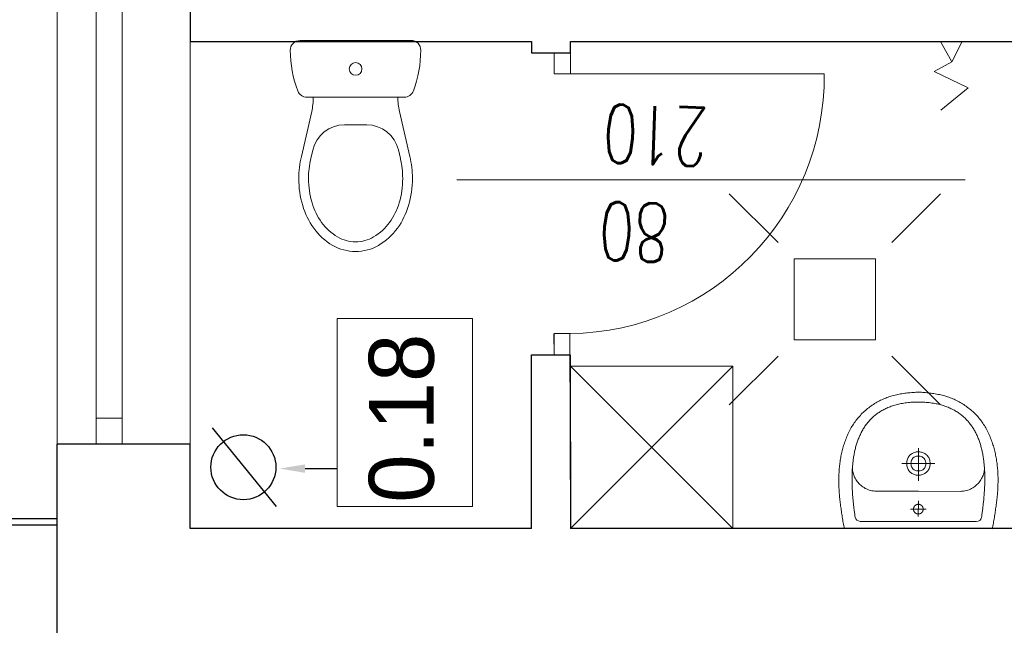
# Model space of a CAD drawing. Header units: millimetres. Extents: x -2948 to 78628, y 64669 to 215420.
# Tile 103 of 256: x 56091 to 56394, y 93656 to 93843. Entities that reach past the tile are written whole.
import ezdxf
from ezdxf.enums import TextEntityAlignment as Align

# ---------------------------------------------------------------- set-up
doc = ezdxf.new("R2010")
doc.units = ezdxf.units.MM
doc.layers.add('KONSTR.STALOWA', color=42, linetype='Continuous')
for name, color, linetype, lineweight in [('meble inst', 240, 'Continuous', 5), ('NOWE SCIANY', 3, 'Continuous', 13), ('OPIS', 2, 'Continuous', 13), ('P_POMOC', 1, 'Continuous', 5), ('pomiwszczenia', 95, 'Continuous', 20), ('POMOC', 1, 'Continuous', 13), ('SCIANY', 7, 'Continuous', 30), ('STOLARKA', 3, 'Continuous', 13), ('WYMIAR', 5, 'Continuous', 13), ('WYPOSAZENIE_SANITARNE', 122, 'Continuous', 5), ('ŚCIANY', 7, 'Continuous', 30)]:
    doc.layers.add(name, color=color, linetype=linetype, lineweight=lineweight)
doc.styles.add('CP_ATTR', font='ROMANS.SHX')
doc.styles.add('style2', font='romans.shx', dxfattribs={"width": 0.7})
doc.dimstyles.new('100', dxfattribs={"dimscale": 80, "dimtxt": 0.2, "dimasz": 0.2, "dimexe": 1.25, "dimexo": 0.625, "dimgap": 0.05, "dimtad": 1, "dimdec": 0, "dimdsep": 46, "dimlunit": 6, "dimtxsty": 'style2', "dimblk1": 'TICK', "dimblk2": 'TICK', "dimsah": 1, "dimcen": 0.2, "dimse1": 1, "dimse2": 1, "dimclrd": 256, "dimclrt": 2, "dimadec": 0, "dimazin": 0, "dimtfac": 1, "dimtdec": 0, "dimtix": 1, "dimtmove": 1, "dimatfit": 0, "dimldrblk": 'DOTSMALL', "dimfxl": 1, "dimtolj": 1, "dimtzin": 0, "dimarcsym": 0})

# ---------------------------------------------------------------- blocks, each defined once
blk = doc.blocks.new('A$C48A16FC9')
at = {"layer": 'WYPOSAZENIE_SANITARNE'}
for p, q in [((-13.67, 35.98), (20.52, 35.98)), ((18.4, 18.48), (-11.55, 18.48)), ((-13.28, 0.27), (-10.09, 14.1)), ((20.13, 0.27), (16.94, 14.1)), ((0, 10), (6.85, 10)), ((-10.36, -0.41), (-9.74, 2.25)), ((17.21, -0.41), (16.6, 2.25))]:
    blk.add_line(p, q, dxfattribs=at)
for points in [[(-14.07, -6.52, 0.072039), (-12.86, -14.86, 0.083339), (-9.48, -21.8, 0.106661), (-3.63, -27.12, 0.132138), (3.43, -29.02, 0.132138), (10.48, -27.12, 0.106661), (16.33, -21.8, 0.083339), (19.72, -14.86, 0.072039), (20.93, -6.52, 0.05824), (20.13, 0.27, 0.083339)], [(-13.28, 0.27, 0.05824), (-14.07, -6.52, 0.072039)], [(-10.36, -0.43, 0.05824), (-11.07, -6.52, 0.05824)], [(-11.07, -6.52, 0.072039), (-9.99, -14.01, 0.083339), (-7.04, -20.05, 0.106661), (-2.12, -24.52, 0.132138), (3.43, -26.02, 0.132138), (8.98, -24.52, 0.106661), (13.89, -20.05, 0.083339), (16.84, -14.01, 0.072039), (17.93, -6.52, 0.05824), (17.21, -0.43, 0.05824)]]:
    blk.add_lwpolyline(points, format="xyb", dxfattribs=at)
blk.add_circle((3.43, 27.23), 1.96, dxfattribs=at)
for centre, radius, start, end in [((-13.67, 32.98), 3, 90, 180.5376), ((20.52, 32.98), 3, 359.4624, 90), ((20.33, 33.3), 37, 180.5376, 200.3417), ((-13.48, 33.3), 37, 339.6583, 359.4624), ((-11.55, 21.48), 3, 200.3417, 270), ((-29.57, 18.6), 20, 346.9953, 359.6717), ((36.43, 18.6), 20, 180.3283, 193.0047), ((18.4, 21.48), 3, 270, 339.6583), ((0, 0), 10, 90, 166.9953), ((6.85, 0), 10, 13.0047, 90)]:
    blk.add_arc(centre, radius, start, end, dxfattribs=at)
blk = doc.blocks.new('2DHSN_724_5an68yu')
for p, q in [((-17.5, 17.51), (-32.5, 32.51)), ((17.5, 17.51), (32.5, 32.51)), ((-17.5, -17.51), (-32.5, -32.51)), ((17.5, -17.51), (32.5, -32.51))]:
    blk.add_line(p, q)
blk.add_lwpolyline([(-12.5, 12.5), (12.5, 12.5), (12.5, -12.5), (-12.5, -12.5)], close=True)
at = {"linetype": 'ByBlock', "style": 'CP_ATTR', "flags": 9}
for tag, p in [('NAME', (-9.19, -1.83)), ('FLOW', (-9.19, -1.83)), ('CHARACTER', (-9.19, -1.84)), ('NUMBER', (-9.19, -1.85)), ('TEMPERATURE', (-9.19, -1.85)), ('PRODUCT-TYPE', (-9.19, -1.86)), ('ORDER-NO', (-9.19, -1.87)), ('PN', (-9.18, -1.83)), ('OTHER', (-9.18, -1.83)), ('PRODUCER', (-9.17, -1.83)), ('ARTICLE', (-9.16, -1.83)), ('VOLTAGE', (-9.16, -1.85)), ('WEIGHT', (-9.15, -1.84)), ('GROUP', (-9.15, -1.85)), ('POWER', (-9.15, -1.87)), ('DN', (-9.14, -1.86))]:
    blk.add_attdef(tag, text='', height=0.00005, dxfattribs=at).set_placement(p, align=Align.MIDDLE_LEFT)
blk = doc.blocks.new('A$C17BC5D8D')
at = {"layer": 'WYPOSAZENIE_SANITARNE'}
blk.add_line((3.81, -7.43), (3.81, -7.43), dxfattribs=at)
for points in [[(-2.19, 13.82), (-2.19, -8.88), (-2.19, -31.68), (-1.76, -31.78), (-1.34, -31.87), (-0.91, -31.96), (-0.47, -32.04), (-0.04, -32.12), (0.4, -32.2), (0.84, -32.27), (1.28, -32.35), (1.73, -32.42), (2.17, -32.48), (2.61, -32.55), (3.06, -32.61), (3.5, -32.67), (3.94, -32.73), (4.39, -32.79), (4.83, -32.85), (5.26, -32.91), (5.7, -32.97), (6.13, -33.02), (6.56, -33.08), (6.98, -33.13), (7.4, -33.17), (7.82, -33.21), (8.24, -33.25), (8.67, -33.28), (9.09, -33.31), (9.51, -33.34), (9.93, -33.37), (10.36, -33.39), (10.78, -33.4), (11.2, -33.42), (11.63, -33.43), (12.05, -33.44), (12.47, -33.44), (12.9, -33.44), (13.32, -33.43), (13.74, -33.43), (14.17, -33.41), (14.59, -33.4), (15.01, -33.38), (15.43, -33.35), (15.86, -33.32), (16.28, -33.29), (16.7, -33.25), (17.12, -33.21), (17.54, -33.16), (17.96, -33.11), (18.37, -33.05), (18.79, -32.99), (19.21, -32.92), (19.62, -32.85), (20.04, -32.77), (20.45, -32.69), (20.87, -32.61), (21.28, -32.51), (21.69, -32.42), (22.1, -32.31), (22.51, -32.21), (22.91, -32.09), (23.32, -31.97), (23.72, -31.85), (24.13, -31.72), (24.53, -31.58), (24.93, -31.44), (25.33, -31.29), (25.72, -31.14), (26.12, -30.98), (26.51, -30.81), (26.9, -30.64), (26.9, -30.64), (27.31, -30.45), (27.7, -30.26), (28.1, -30.06), (28.48, -29.85), (28.86, -29.64), (29.24, -29.42), (29.61, -29.19), (29.97, -28.95), (30.33, -28.71), (30.68, -28.47), (31.02, -28.21), (31.36, -27.95), (31.7, -27.68), (32.03, -27.41), (32.35, -27.13), (32.66, -26.84), (32.97, -26.55), (33.28, -26.24), (33.58, -25.94), (33.87, -25.62), (34.16, -25.3), (34.44, -24.97), (34.72, -24.63), (34.99, -24.29), (35.26, -23.93), (35.52, -23.58), (35.77, -23.21), (36.02, -22.84), (36.27, -22.46), (36.49, -22.1), (36.71, -21.74), (36.92, -21.37), (37.12, -21), (37.31, -20.62), (37.5, -20.23), (37.67, -19.84), (37.84, -19.45), (38, -19.05), (38.15, -18.65), (38.29, -18.25), (38.43, -17.84), (38.56, -17.43), (38.68, -17.01), (38.79, -16.59), (38.9, -16.17), (39, -15.75), (39.1, -15.33), (39.18, -14.9), (39.27, -14.48), (39.34, -14.05), (39.41, -13.62), (39.47, -13.19), (39.53, -12.76), (39.58, -12.33), (39.63, -11.9), (39.67, -11.47), (39.71, -11.05), (39.74, -10.62), (39.77, -10.19), (39.79, -9.77), (39.8, -9.35), (39.82, -8.93), (39.82, -8.93), (39.8, -8.51), (39.79, -8.08), (39.77, -7.66), (39.74, -7.23), (39.71, -6.81), (39.67, -6.38), (39.63, -5.95), (39.58, -5.52), (39.53, -5.09), (39.47, -4.66), (39.41, -4.23), (39.34, -3.8), (39.27, -3.38), (39.18, -2.95), (39.1, -2.52), (39, -2.1), (38.9, -1.68), (38.79, -1.26), (38.68, -0.84), (38.56, -0.43), (38.43, -0.01), (38.29, 0.39), (38.15, 0.8), (38, 1.2), (37.84, 1.6), (37.67, 1.99), (37.5, 2.38), (37.31, 2.77), (37.12, 3.14), (36.92, 3.52), (36.71, 3.89), (36.49, 4.25), (36.27, 4.61), (36.27, 4.61), (36.02, 4.99), (35.77, 5.36), (35.52, 5.72), (35.26, 6.08), (34.99, 6.43), (34.72, 6.78), (34.44, 7.11), (34.16, 7.44), (33.87, 7.77), (33.58, 8.08), (33.28, 8.39), (32.97, 8.69), (32.66, 8.99), (32.35, 9.28), (32.03, 9.56), (31.7, 9.83), (31.36, 10.1), (31.02, 10.36), (30.68, 10.61), (30.33, 10.86), (29.97, 11.1), (29.61, 11.34), (29.24, 11.56), (28.86, 11.78), (28.48, 12), (28.1, 12.2), (27.7, 12.4), (27.31, 12.6), (26.9, 12.78), (26.9, 12.78), (26.51, 12.96), (26.12, 13.12), (25.72, 13.28), (25.33, 13.44), (24.93, 13.59), (24.53, 13.73), (24.13, 13.86), (23.72, 14), (23.32, 14.12), (22.91, 14.24), (22.51, 14.35), (22.1, 14.46), (21.69, 14.56), (21.28, 14.66), (20.87, 14.75), (20.45, 14.84), (20.04, 14.92), (19.62, 15), (19.21, 15.07), (18.79, 15.14), (18.37, 15.2), (17.96, 15.25), (17.54, 15.31), (17.12, 15.35), (16.7, 15.4), (16.28, 15.43), (15.86, 15.47), (15.43, 15.5), (15.01, 15.52), (14.59, 15.54), (14.17, 15.56), (13.74, 15.57), (13.32, 15.58), (12.9, 15.59), (12.47, 15.59), (12.05, 15.58), (11.63, 15.58), (11.2, 15.57), (10.78, 15.55), (10.36, 15.53), (9.93, 15.51), (9.51, 15.49), (9.09, 15.46), (8.67, 15.43), (8.24, 15.4), (7.82, 15.36), (7.4, 15.32), (6.98, 15.27), (6.56, 15.23), (6.56, 15.23), (6.13, 15.17), (5.7, 15.11), (5.26, 15.06), (4.83, 15), (4.39, 14.94), (3.94, 14.88), (3.5, 14.82), (3.06, 14.76), (2.61, 14.69), (2.17, 14.63), (1.73, 14.56), (1.28, 14.49), (0.84, 14.42), (0.4, 14.34), (-0.04, 14.27), (-0.47, 14.18), (-0.91, 14.1), (-1.34, 14.01), (-1.76, 13.92)], [(36.8, -8.93), (36.8, -8.44), (36.78, -7.96), (36.76, -7.49), (36.73, -7.02), (36.7, -6.57), (36.66, -6.12), (36.61, -5.67), (36.56, -5.24), (36.5, -4.81), (36.44, -4.38), (36.37, -3.97), (36.29, -3.56), (36.21, -3.16), (36.12, -2.76), (36.02, -2.38), (35.92, -1.99), (35.81, -1.62), (35.7, -1.25), (35.59, -0.89), (35.46, -0.53), (35.33, -0.19), (35.2, 0.16), (35.06, 0.49), (34.92, 0.82), (34.77, 1.15), (34.61, 1.47), (34.45, 1.78), (34.29, 2.08), (34.12, 2.38), (33.95, 2.68), (33.77, 2.96), (33.58, 3.25), (33.4, 3.52), (33.2, 3.79), (33.01, 4.06), (32.8, 4.32), (32.6, 4.57), (32.39, 4.82), (32.17, 5.06), (31.95, 5.3), (31.73, 5.53), (31.5, 5.75), (31.27, 5.98), (31.04, 6.19), (30.8, 6.4), (30.56, 6.61), (30.31, 6.81), (30.06, 7), (29.81, 7.19), (29.55, 7.38), (29.29, 7.56), (29.02, 7.74), (28.76, 7.91), (28.49, 8.07), (28.21, 8.24), (27.93, 8.39), (27.65, 8.54), (27.37, 8.69), (27.09, 8.84), (26.8, 8.98), (26.5, 9.11), (26.21, 9.24), (25.91, 9.37), (25.61, 9.49), (25.31, 9.61), (25.01, 9.72), (24.7, 9.83), (24.39, 9.94), (24.08, 10.04), (23.76, 10.14), (23.45, 10.23), (23.13, 10.32), (22.81, 10.41), (22.48, 10.49), (22.16, 10.57), (21.83, 10.64), (21.5, 10.72), (21.17, 10.78), (20.84, 10.85), (20.51, 10.91), (20.18, 10.97), (19.84, 11.02), (19.5, 11.08), (19.16, 11.12), (18.82, 11.17), (18.48, 11.21), (18.14, 11.25), (17.8, 11.29), (17.45, 11.32), (17.11, 11.35), (16.76, 11.38), (16.41, 11.4), (16.06, 11.43), (15.72, 11.45), (15.37, 11.46), (15.02, 11.48), (14.67, 11.49), (14.32, 11.5), (13.97, 11.51), (13.61, 11.51), (13.26, 11.51), (12.91, 11.51), (12.56, 11.51), (12.21, 11.51), (11.86, 11.5), (11.5, 11.49), (11.15, 11.48), (10.8, 11.47), (10.45, 11.45), (10.1, 11.44), (9.75, 11.42), (9.4, 11.4), (9.05, 11.38), (8.7, 11.36), (8.36, 11.33), (8.01, 11.31), (7.66, 11.28), (7.32, 11.25), (6.97, 11.22), (6.63, 11.19), (6.29, 11.15), (5.95, 11.12), (5.61, 11.08), (5.27, 11.05), (4.93, 11.01), (4.6, 10.97), (4.26, 10.93), (3.93, 10.89), (3.6, 10.85), (3.27, 10.8), (2.94, 10.76), (2.61, 10.72), (2.29, 10.67), (1.97, 10.63), (1.65, 10.58), (1.33, 10.53), (1.33, 10.53), (0.77, 10.3), (0.38, 9.98), (0.13, 9.53), (0.01, 8.93), (-0.01, -8.93), (0.01, -26.78), (0.13, -27.38), (0.38, -27.83), (0.77, -28.16), (1.33, -28.39), (1.65, -28.43), (1.97, -28.48), (2.29, -28.52), (2.61, -28.57), (2.94, -28.61), (3.27, -28.66), (3.6, -28.7), (3.93, -28.74), (4.26, -28.78), (4.6, -28.82), (4.93, -28.86), (5.27, -28.9), (5.61, -28.93), (5.95, -28.97), (6.29, -29.01), (6.63, -29.04), (6.97, -29.07), (7.32, -29.1), (7.66, -29.13), (8.01, -29.16), (8.36, -29.18), (8.7, -29.21), (9.05, -29.23), (9.4, -29.25), (9.75, -29.27), (10.1, -29.29), (10.45, -29.31), (10.8, -29.32), (11.15, -29.33), (11.5, -29.34), (11.86, -29.35), (12.21, -29.36), (12.56, -29.36), (12.91, -29.37), (13.26, -29.37), (13.61, -29.36), (13.97, -29.36), (14.32, -29.35), (14.67, -29.34), (15.02, -29.33), (15.37, -29.32), (15.72, -29.3), (16.06, -29.28), (16.41, -29.26), (16.76, -29.23), (17.11, -29.2), (17.45, -29.17), (17.8, -29.14), (18.14, -29.1), (18.48, -29.07), (18.82, -29.02), (19.16, -28.98), (19.5, -28.93), (19.84, -28.88), (20.18, -28.82), (20.51, -28.76), (20.84, -28.7), (21.17, -28.64), (21.5, -28.57), (21.83, -28.5), (22.16, -28.42), (22.48, -28.34), (22.81, -28.26), (23.13, -28.17), (23.45, -28.08), (23.76, -27.99), (24.08, -27.89), (24.39, -27.79), (24.7, -27.68), (25.01, -27.57), (25.31, -27.46), (25.61, -27.34), (25.91, -27.22), (26.21, -27.09), (26.5, -26.96), (26.8, -26.83), (27.09, -26.69), (27.37, -26.55), (27.65, -26.4), (27.93, -26.25), (28.21, -26.09), (28.49, -25.93), (28.76, -25.76), (29.02, -25.59), (29.29, -25.41), (29.55, -25.23), (29.81, -25.05), (30.06, -24.86), (30.31, -24.66), (30.56, -24.46), (30.8, -24.26), (31.04, -24.04), (31.27, -23.83), (31.5, -23.61), (31.73, -23.38), (31.95, -23.15), (32.17, -22.91), (32.39, -22.67), (32.6, -22.42), (32.8, -22.17), (33.01, -21.91), (33.2, -21.64), (33.4, -21.37), (33.58, -21.1), (33.77, -20.82), (33.95, -20.53), (34.12, -20.24), (34.29, -19.94), (34.45, -19.63), (34.61, -19.32), (34.77, -19), (34.92, -18.68), (35.06, -18.35), (35.2, -18.01), (35.33, -17.67), (35.46, -17.32), (35.59, -16.96), (35.7, -16.6), (35.81, -16.23), (35.92, -15.86), (36.02, -15.48), (36.12, -15.09), (36.21, -14.69), (36.29, -14.29), (36.37, -13.88), (36.44, -13.47), (36.5, -13.05), (36.56, -12.62), (36.61, -12.18), (36.66, -11.74), (36.7, -11.29), (36.73, -10.83), (36.76, -10.36), (36.78, -9.89), (36.8, -9.41), (36.8, -8.93)], [(17.86, -5.33), (18.22, -5.34), (18.57, -5.38), (18.89, -5.45), (19.19, -5.54), (19.47, -5.65), (19.74, -5.79), (19.99, -5.94), (20.21, -6.11), (20.42, -6.3), (20.61, -6.5), (20.78, -6.72), (20.93, -6.95), (21.06, -7.19), (21.18, -7.44), (21.27, -7.7), (21.35, -7.97), (21.41, -8.24), (21.44, -8.51), (21.46, -8.79), (21.46, -9.07), (21.44, -9.34), (21.41, -9.62), (21.35, -9.89), (21.27, -10.15), (21.18, -10.41), (21.06, -10.66), (20.93, -10.9), (20.78, -11.13), (20.61, -11.35), (20.42, -11.55), (20.21, -11.74), (19.98, -11.91), (19.74, -12.07), (19.47, -12.2), (19.19, -12.31), (18.89, -12.41), (18.56, -12.47), (18.22, -12.51), (17.86, -12.53), (17.5, -12.51), (17.16, -12.47), (16.84, -12.41), (16.54, -12.31), (16.25, -12.2), (15.99, -12.07), (15.74, -11.91), (15.52, -11.74), (15.31, -11.55), (15.12, -11.35), (14.95, -11.13), (14.8, -10.9), (14.66, -10.66), (14.55, -10.41), (14.46, -10.15), (14.38, -9.88), (14.32, -9.61), (14.28, -9.34), (14.27, -9.06), (14.27, -8.79), (14.28, -8.51), (14.32, -8.24), (14.38, -7.97), (14.46, -7.7), (14.55, -7.44), (14.66, -7.19), (14.8, -6.95), (14.95, -6.72), (15.12, -6.5), (15.31, -6.3), (15.52, -6.11), (15.74, -5.94), (15.99, -5.79), (16.25, -5.65), (16.54, -5.54), (16.84, -5.45), (17.16, -5.38), (17.5, -5.34), (17.86, -5.33)], [(3.81, -7.43), (3.79, -7.43), (3.77, -7.43), (3.75, -7.43), (3.73, -7.43), (3.71, -7.43), (3.69, -7.43), (3.67, -7.43), (3.64, -7.44), (3.62, -7.44), (3.6, -7.44), (3.58, -7.44), (3.56, -7.45), (3.54, -7.45), (3.52, -7.46), (3.5, -7.46), (3.48, -7.46), (3.46, -7.47), (3.44, -7.47), (3.42, -7.48), (3.39, -7.49), (3.37, -7.49), (3.35, -7.5), (3.33, -7.5), (3.31, -7.51), (3.29, -7.52), (3.27, -7.53), (3.25, -7.53), (3.23, -7.54), (3.22, -7.55), (3.2, -7.56), (3.18, -7.57), (3.16, -7.58), (3.14, -7.59), (3.12, -7.6), (3.1, -7.61), (3.08, -7.62), (3.06, -7.63), (3.05, -7.64), (3.03, -7.65), (3.01, -7.66), (2.99, -7.67), (2.97, -7.68), (2.96, -7.69), (2.94, -7.71), (2.92, -7.72), (2.9, -7.73), (2.89, -7.75), (2.87, -7.76), (2.85, -7.77), (2.84, -7.79), (2.82, -7.8), (2.81, -7.81), (2.79, -7.83), (2.78, -7.84), (2.76, -7.86), (2.75, -7.87), (2.73, -7.89), (2.72, -7.9), (2.7, -7.92), (2.69, -7.93), (2.67, -7.95), (2.66, -7.97), (2.65, -7.98), (2.63, -8), (2.62, -8.02), (2.61, -8.03), (2.59, -8.05), (2.58, -8.07), (2.57, -8.08), (2.56, -8.1), (2.55, -8.12), (2.54, -8.14), (2.52, -8.16), (2.51, -8.17), (2.5, -8.19), (2.49, -8.21), (2.48, -8.23), (2.47, -8.25), (2.46, -8.27), (2.45, -8.29), (2.45, -8.31), (2.44, -8.33), (2.43, -8.35), (2.42, -8.37), (2.41, -8.39), (2.41, -8.41), (2.4, -8.43), (2.39, -8.45), (2.38, -8.47), (2.38, -8.49), (2.37, -8.51), (2.37, -8.53), (2.36, -8.55), (2.36, -8.57), (2.35, -8.59), (2.35, -8.61), (2.34, -8.63), (2.34, -8.65), (2.33, -8.67), (2.33, -8.69), (2.33, -8.71), (2.32, -8.73), (2.32, -8.76), (2.32, -8.78), (2.32, -8.8), (2.32, -8.82), (2.31, -8.84), (2.31, -8.86), (2.31, -8.88), (2.31, -8.9), (2.31, -8.92), (2.31, -8.95), (2.31, -8.97), (2.31, -8.99), (2.31, -9.01), (2.32, -9.03), (2.32, -9.05), (2.32, -9.07), (2.32, -9.09), (2.32, -9.12), (2.33, -9.14), (2.33, -9.16), (2.33, -9.18), (2.34, -9.2), (2.34, -9.22), (2.35, -9.24), (2.35, -9.26), (2.35, -9.28), (2.36, -9.3), (2.37, -9.32), (2.37, -9.34), (2.38, -9.36), (2.38, -9.38), (2.39, -9.4), (2.4, -9.42), (2.4, -9.44), (2.41, -9.46), (2.42, -9.48), (2.43, -9.5), (2.44, -9.52), (2.44, -9.54), (2.45, -9.56), (2.46, -9.58), (2.47, -9.6), (2.48, -9.62), (2.49, -9.64), (2.5, -9.66), (2.51, -9.67), (2.52, -9.69), (2.53, -9.71), (2.54, -9.73), (2.56, -9.75), (2.57, -9.77), (2.58, -9.78), (2.59, -9.8), (2.6, -9.82), (2.62, -9.83), (2.63, -9.85), (2.64, -9.87), (2.66, -9.88), (2.67, -9.9), (2.68, -9.92), (2.7, -9.93), (2.71, -9.95), (2.73, -9.96), (2.74, -9.98), (2.76, -9.99), (2.77, -10.01), (2.79, -10.02), (2.8, -10.04), (2.82, -10.05), (2.84, -10.07), (2.85, -10.08), (2.87, -10.09), (2.88, -10.11), (2.9, -10.12), (2.92, -10.13), (2.94, -10.14), (2.95, -10.16), (2.97, -10.17), (2.99, -10.18), (3.01, -10.19), (3.02, -10.2), (3.04, -10.21), (3.06, -10.22), (3.08, -10.24), (3.1, -10.25), (3.12, -10.26), (3.13, -10.27), (3.15, -10.27), (3.17, -10.28), (3.19, -10.29), (3.21, -10.3), (3.23, -10.31), (3.25, -10.32), (3.27, -10.33), (3.29, -10.33), (3.31, -10.34), (3.33, -10.35), (3.35, -10.35), (3.37, -10.36), (3.39, -10.37), (3.41, -10.37), (3.43, -10.38), (3.45, -10.38), (3.47, -10.39), (3.49, -10.39), (3.51, -10.4), (3.54, -10.4), (3.56, -10.4), (3.58, -10.41), (3.6, -10.41), (3.62, -10.41), (3.64, -10.42), (3.66, -10.42), (3.68, -10.42), (3.7, -10.42), (3.73, -10.42), (3.75, -10.43), (3.77, -10.43), (3.79, -10.43), (3.81, -10.43), (3.83, -10.43), (3.85, -10.43), (3.87, -10.43), (3.9, -10.42), (3.92, -10.42), (3.94, -10.42), (3.96, -10.42), (3.98, -10.42), (4, -10.41), (4.02, -10.41), (4.04, -10.41), (4.06, -10.41), (4.08, -10.4), (4.11, -10.4), (4.13, -10.39), (4.15, -10.39), (4.17, -10.38), (4.19, -10.38), (4.21, -10.37), (4.23, -10.37), (4.25, -10.36), (4.27, -10.36), (4.29, -10.35), (4.31, -10.34), (4.33, -10.33), (4.35, -10.33), (4.37, -10.32), (4.39, -10.31), (4.41, -10.3), (4.43, -10.29), (4.45, -10.29), (4.47, -10.28), (4.49, -10.27), (4.5, -10.26), (4.52, -10.25), (4.54, -10.24), (4.56, -10.23), (4.58, -10.22), (4.6, -10.2), (4.61, -10.19), (4.63, -10.18), (4.65, -10.17), (4.67, -10.16), (4.69, -10.15), (4.7, -10.13), (4.72, -10.12), (4.74, -10.11), (4.75, -10.09), (4.77, -10.08), (4.79, -10.07), (4.8, -10.05), (4.82, -10.04), (4.83, -10.03), (4.85, -10.01), (4.86, -10), (4.88, -9.98), (4.89, -9.97), (4.91, -9.95), (4.92, -9.93), (4.94, -9.92), (4.95, -9.9), (4.96, -9.89), (4.98, -9.87), (4.99, -9.85), (5, -9.84), (5.02, -9.82), (5.03, -9.8), (5.04, -9.79), (5.05, -9.77), (5.07, -9.75), (5.08, -9.73), (5.09, -9.71), (5.1, -9.7), (5.11, -9.68), (5.12, -9.66), (5.13, -9.64), (5.14, -9.62), (5.15, -9.6), (5.16, -9.58), (5.17, -9.57), (5.18, -9.55), (5.19, -9.53), (5.2, -9.51), (5.2, -9.49), (5.21, -9.47), (5.22, -9.45), (5.23, -9.43), (5.23, -9.41), (5.24, -9.39), (5.25, -9.37), (5.25, -9.35), (5.26, -9.33), (5.26, -9.31), (5.27, -9.29), (5.27, -9.27), (5.28, -9.24), (5.28, -9.22), (5.29, -9.2), (5.29, -9.18), (5.29, -9.16), (5.3, -9.14), (5.3, -9.12), (5.3, -9.1), (5.3, -9.08), (5.31, -9.06), (5.31, -9.03), (5.31, -9.01), (5.31, -8.99), (5.31, -8.97), (5.31, -8.95), (5.31, -8.93), (5.31, -8.91), (5.31, -8.89), (5.31, -8.86), (5.31, -8.84), (5.31, -8.82), (5.31, -8.8), (5.31, -8.78), (5.3, -8.76), (5.3, -8.74), (5.3, -8.72), (5.29, -8.7), (5.29, -8.67), (5.29, -8.65), (5.28, -8.63), (5.28, -8.61), (5.27, -8.59), (5.27, -8.57), (5.26, -8.55), (5.26, -8.53), (5.25, -8.51), (5.25, -8.49), (5.24, -8.47), (5.23, -8.45), (5.23, -8.43), (5.22, -8.41), (5.21, -8.39), (5.2, -8.37), (5.2, -8.35), (5.19, -8.33), (5.18, -8.31), (5.17, -8.29), (5.16, -8.27), (5.15, -8.25), (5.14, -8.23), (5.13, -8.22), (5.12, -8.2), (5.11, -8.18), (5.1, -8.16), (5.09, -8.14), (5.08, -8.12), (5.07, -8.11), (5.06, -8.09), (5.04, -8.07), (5.03, -8.05), (5.02, -8.04), (5.01, -8.02), (4.99, -8), (4.98, -7.99), (4.97, -7.97), (4.95, -7.95), (4.94, -7.94), (4.93, -7.92), (4.91, -7.91), (4.9, -7.89), (4.88, -7.87), (4.87, -7.86), (4.85, -7.84), (4.84, -7.83), (4.82, -7.82), (4.8, -7.8), (4.79, -7.79), (4.77, -7.77), (4.76, -7.76), (4.74, -7.75), (4.72, -7.73), (4.71, -7.72), (4.69, -7.71), (4.67, -7.7), (4.65, -7.68), (4.64, -7.67), (4.62, -7.66), (4.6, -7.65), (4.58, -7.64), (4.56, -7.63), (4.55, -7.62), (4.53, -7.61), (4.51, -7.6), (4.49, -7.59), (4.47, -7.58), (4.45, -7.57), (4.43, -7.56), (4.41, -7.55), (4.39, -7.54), (4.37, -7.54), (4.35, -7.53), (4.33, -7.52), (4.31, -7.51), (4.29, -7.51), (4.27, -7.5), (4.25, -7.49), (4.23, -7.49), (4.21, -7.48), (4.19, -7.48), (4.17, -7.47), (4.15, -7.47), (4.13, -7.46), (4.11, -7.46), (4.09, -7.45), (4.07, -7.45), (4.05, -7.44), (4.03, -7.44), (4, -7.44), (3.98, -7.44), (3.96, -7.43), (3.94, -7.43), (3.92, -7.43), (3.9, -7.43), (3.88, -7.43), (3.86, -7.43), (3.84, -7.43), (3.81, -7.43)], [(17.86, -6.63), (18.23, -6.65), (18.57, -6.72), (18.87, -6.82), (19.14, -6.97), (19.38, -7.14), (19.59, -7.35), (19.77, -7.57), (19.91, -7.82), (20.02, -8.08), (20.1, -8.36), (20.15, -8.64), (20.16, -8.93), (20.15, -9.21), (20.1, -9.5), (20.02, -9.77), (19.91, -10.03), (19.76, -10.28), (19.59, -10.51), (19.38, -10.71), (19.14, -10.89), (18.87, -11.03), (18.57, -11.14), (18.23, -11.2), (17.86, -11.23), (17.5, -11.2), (17.16, -11.14), (16.86, -11.03), (16.59, -10.89), (16.35, -10.71), (16.14, -10.51), (15.96, -10.28), (15.82, -10.03), (15.71, -9.77), (15.63, -9.5), (15.58, -9.21), (15.56, -8.93), (15.58, -8.64), (15.63, -8.36), (15.71, -8.08), (15.82, -7.82), (15.96, -7.57), (16.14, -7.35), (16.35, -7.14), (16.59, -6.97), (16.86, -6.82), (17.16, -6.72), (17.5, -6.65), (17.86, -6.63)]]:
    blk.add_lwpolyline(points, close=True, dxfattribs=at)
for points in [[(16.87, 11.37), (16.57, 11.39), (16.26, 11.39), (15.94, 11.38), (15.62, 11.34), (15.28, 11.28), (14.95, 11.2), (14.61, 11.1), (14.27, 10.99), (13.93, 10.85), (13.6, 10.7), (13.26, 10.52), (12.93, 10.33), (12.61, 10.12), (12.29, 9.89), (11.98, 9.65), (11.68, 9.38), (11.4, 9.1), (11.12, 8.81), (10.86, 8.49), (10.62, 8.16), (10.39, 7.81), (10.18, 7.45), (9.99, 7.07), (9.82, 6.67), (9.67, 6.26), (9.54, 5.83), (9.45, 5.39), (9.37, 4.93), (9.33, 4.46), (9.31, 3.97)], [(9.31, 3.97), (9.31, -8.93), (9.31, -21.83)], [(17.89, -3.84), (17.89, -14.02)], [(6.34, -8.93), (1.5, -8.93)], [(3.81, -11.36), (3.81, -6.49)], [(22.54, -8.93), (12.53, -8.93)], [(9.31, -21.83), (9.33, -22.31), (9.37, -22.78), (9.45, -23.24), (9.54, -23.68), (9.67, -24.11), (9.82, -24.52), (9.99, -24.92), (10.18, -25.3), (10.39, -25.66), (10.62, -26.01), (10.86, -26.34), (11.12, -26.66), (11.4, -26.96), (11.68, -27.24), (11.98, -27.5), (12.29, -27.75), (12.61, -27.97), (12.93, -28.18), (13.26, -28.38), (13.6, -28.55), (13.93, -28.7), (14.27, -28.84), (14.61, -28.96), (14.95, -29.05), (15.28, -29.13), (15.62, -29.19), (15.94, -29.23), (16.26, -29.25), (16.57, -29.24), (16.87, -29.22)]]:
    blk.add_lwpolyline(points, dxfattribs=at)
blk = doc.blocks.new('TICK')
at = {"color": 5}
for p, q in [((0, -0.75), (0, 0.75)), ((-1, 0), (1, 0))]:
    blk.add_line(p, q, dxfattribs=at)
at = {"const_width": 0.1}
blk.add_lwpolyline([(-0.354, -0.354), (0.354, 0.354)], dxfattribs=at)
blk = doc.blocks.new('*D1220')
at = {"layer": 'Defpoints', "color": 0, "ltscale": 2, "transparency": 16777216}
for p in [(55415.52, 93686.17), (56153.73, 93686.17), (56153.73, 93656.17)]:
    blk.add_point(p, dxfattribs=at)
at = {"layer": 'WYMIAR', "lineweight": -2, "ltscale": 2, "transparency": 16777216}
for p, q in [((55415.52, 93702.17), (55415.52, 93718.17)), ((55415.52, 93656.17), (55415.52, 93686.17)), ((55415.52, 93640.17), (55415.52, 93624.17))]:
    blk.add_line(p, q, dxfattribs=at)
at = {"layer": 'WYMIAR', "lineweight": -2, "ltscale": 2, "transparency": 16777216, "xscale": 16, "yscale": 16, "zscale": 16}
for p, rotation in [((55415.52, 93686.17), 270), ((55415.52, 93656.17), 90)]:
    blk.add_blockref('TICK', p, dxfattribs=dict(at, rotation=rotation))
at = {"layer": 'WYMIAR', "color": 2, "ltscale": 2, "transparency": 16777216, "insert": (55403.52, 93671.17), "char_height": 16, "attachment_point": 5, "rotation": 90, "style": 'style2'}
blk.add_mtext('\\A1;30', dxfattribs=at)
blk = doc.blocks.new('_DotSmall')
at = {"layer": 'OPIS', "color": 0, "const_width": 0.5}
blk.add_lwpolyline([(-0.0625, 0, 1), (0.0625, 0, 1)], format="xyb", close=True, dxfattribs=at)
blk = doc.blocks.new('*D1221')
at = {"layer": 'Defpoints', "color": 0, "ltscale": 2, "transparency": 16777216}
for p in [(55415.52, 93836.17), (56143.33, 93836.17), (56153.73, 93686.17)]:
    blk.add_point(p, dxfattribs=at)
at = {"layer": 'WYMIAR', "lineweight": -2, "ltscale": 2, "transparency": 16777216}
blk.add_line((55415.52, 93702.17), (55415.52, 93820.17), dxfattribs=at)
at = {"layer": 'WYMIAR', "lineweight": -2, "ltscale": 2, "transparency": 16777216, "xscale": 16, "yscale": 16, "zscale": 16}
for p, rotation in [((55415.52, 93836.17), 90), ((55415.52, 93686.17), 270)]:
    blk.add_blockref('TICK', p, dxfattribs=dict(at, rotation=rotation))
at = {"layer": 'WYMIAR', "color": 2, "ltscale": 2, "transparency": 16777216, "insert": (55403.52, 93761.17), "char_height": 16, "attachment_point": 5, "rotation": 90, "style": 'style2'}
blk.add_mtext('\\A1;150', dxfattribs=at)
blk = doc.blocks.new('*D1242')
at = {"layer": 'Defpoints', "color": 0, "ltscale": 2, "transparency": 16777216}
for p in [(55415.52, 93656.17), (56143.33, 93656.17), (56128.33, 93506.17)]:
    blk.add_point(p, dxfattribs=at)
at = {"layer": 'WYMIAR', "lineweight": -2, "ltscale": 2, "transparency": 16777216}
blk.add_line((55415.52, 93522.17), (55415.52, 93640.17), dxfattribs=at)
at = {"layer": 'WYMIAR', "lineweight": -2, "ltscale": 2, "transparency": 16777216, "xscale": 16, "yscale": 16, "zscale": 16}
for p, rotation in [((55415.52, 93656.17), 90), ((55415.52, 93506.17), 270)]:
    blk.add_blockref('TICK', p, dxfattribs=dict(at, rotation=rotation))
at = {"layer": 'WYMIAR', "color": 2, "ltscale": 2, "transparency": 16777216, "insert": (55403.52, 93581.17), "char_height": 16, "attachment_point": 5, "rotation": 90, "style": 'style2'}
blk.add_mtext('\\A1;150', dxfattribs=at)
blk = doc.blocks.new('*D1243')
at = {"layer": 'Defpoints', "color": 0, "ltscale": 2, "transparency": 16777216}
for p in [(55415.52, 93848.17), (56128.33, 93848.17), (56128.33, 93836.17)]:
    blk.add_point(p, dxfattribs=at)
at = {"layer": 'WYMIAR', "lineweight": -2, "ltscale": 2, "transparency": 16777216}
for p, q in [((55415.52, 93864.17), (55415.52, 93880.17)), ((55415.52, 93836.17), (55415.52, 93848.17)), ((55415.52, 93820.17), (55415.52, 93804.17))]:
    blk.add_line(p, q, dxfattribs=at)
at = {"layer": 'WYMIAR', "lineweight": -2, "ltscale": 2, "transparency": 16777216, "xscale": 16, "yscale": 16, "zscale": 16}
for p, rotation in [((55415.52, 93848.17), 270), ((55415.52, 93836.17), 90)]:
    blk.add_blockref('TICK', p, dxfattribs=dict(at, rotation=rotation))
at = {"layer": 'WYMIAR', "color": 2, "ltscale": 2, "transparency": 16777216, "insert": (55403.52, 93842.17), "char_height": 16, "attachment_point": 5, "rotation": 90, "style": 'style2'}
blk.add_mtext('\\A1;12', dxfattribs=at)
blk = doc.blocks.new('*D1244')
at = {"layer": 'Defpoints', "color": 0, "ltscale": 2, "transparency": 16777216}
for p in [(55415.52, 94239.77), (56143.33, 94239.77), (56128.33, 93848.17)]:
    blk.add_point(p, dxfattribs=at)
at = {"layer": 'WYMIAR', "lineweight": -2, "ltscale": 2, "transparency": 16777216}
blk.add_line((55415.52, 93864.17), (55415.52, 94223.77), dxfattribs=at)
at = {"layer": 'WYMIAR', "lineweight": -2, "ltscale": 2, "transparency": 16777216, "xscale": 16, "yscale": 16, "zscale": 16}
for p, rotation in [((55415.52, 94239.77), 90), ((55415.52, 93848.17), 270)]:
    blk.add_blockref('TICK', p, dxfattribs=dict(at, rotation=rotation))
at = {"layer": 'WYMIAR', "color": 2, "ltscale": 2, "transparency": 16777216, "insert": (55403.52, 94043.97), "char_height": 16, "attachment_point": 5, "rotation": 90, "style": 'style2'}
blk.add_mtext('\\A1;392', dxfattribs=at)

msp = doc.modelspace()

# ---------------------------------------------------------------- linework, layer by layer
for p, q in [((56150.08, 93717.15), (56169.8, 93692.9)), ((56178.68, 93704.61), (56188.54, 93704.61))]:
    msp.add_line(p, q)
msp.add_circle((56159.66, 93705.03), 10)
msp.add_solid([(56178.68, 93703.3), (56178.68, 93705.92), (56170.8, 93704.61)])
at = {"layer": 'KONSTR.STALOWA', "ltscale": 2}
for p, q in [((56102.33, 93689.17), (55587.33, 93689.17)), ((56102.33, 93687.17), (55587.33, 93687.17))]:
    msp.add_line(p, q, dxfattribs=at)
at = {"layer": 'meble inst', "lineweight": 5, "ltscale": 0.02}
for p, q in [((56377.71, 93829.82), (56374.31, 93836.17)), ((56380.95, 93836.17), (56377.71, 93829.82)), ((56377.71, 93829.82), (56372.34, 93826.94)), ((56372.34, 93826.94), (56382.76, 93821.85)), ((56382.76, 93821.85), (56374.42, 93815))]:
    msp.add_line(p, q, dxfattribs=at)
at = {"layer": 'NOWE SCIANY', "lineweight": 5}
for p, q in [((56143.33, 93836.17), (56143.33, 93848.17)), ((56248.34, 93836.17), (56143.33, 93836.17)), ((56248.34, 93832.68), (56248.34, 93836.17)), ((56260.34, 93836.17), (56261.34, 93836.17)), ((56260.34, 93836.17), (56260.34, 93831.17)), ((56260.34, 93826.17), (56260.34, 93836.17)), ((56261.34, 93836.17), (56260.34, 93836.17)), ((56424.34, 93836.17), (56261.34, 93836.17)), ((56260.34, 93686.17), (56260.2, 93746.17))]:
    msp.add_line(p, q, dxfattribs=at)
at = {"layer": 'NOWE SCIANY'}
for p, q in [((56255.34, 93826.18), (56255.34, 93832.68)), ((56260.34, 93826.18), (56255.34, 93826.18)), ((56260.2, 93746.17), (56255.2, 93746.06)), ((56255.35, 93739.56), (56255.2, 93746.06)), ((56260.34, 93746.17), (56255.34, 93746.17)), ((56255.34, 93739.67), (56255.34, 93746.17))]:
    msp.add_line(p, q, dxfattribs=at)
at = {"layer": 'NOWE SCIANY', "ltscale": 2}
msp.add_line((56260.34, 93826.18), (56338.49, 93826.18), dxfattribs=at)
msp.add_line((56260.34, 93826.18), (56338.49, 93826.18), dxfattribs=at)
at = {"layer": 'NOWE SCIANY'}
for points in [[(56256.34, 93832.68), (56260.34, 93832.68), (56248.34, 93832.68)], [(56260.22, 93739.67), (56248.34, 93739.67)]]:
    msp.add_lwpolyline(points, dxfattribs=at)
at = {"layer": 'NOWE SCIANY', "ltscale": 2}
msp.add_arc((56259.16, 93825.49), 79.33, 270.7539, 0.5001, dxfattribs=at)
msp.add_arc((56259.16, 93825.49), 79.33, 270.7539, 0.5001, dxfattribs=at)
at = {"layer": 'P_POMOC', "ltscale": 2}
msp.add_lwpolyline([(56260.34, 93736.17), (56310.34, 93736.17), (56310.34, 93686.17), (56260.34, 93686.17), (56260.34, 93736.17), (56310.34, 93686.17), (56260.34, 93686.17), (56310.34, 93736.17)], dxfattribs=at)
at = {"layer": 'pomiwszczenia'}
msp.add_lwpolyline([(56188.54, 93692.9), (56188.54, 93750.8), (56230.23, 93750.8), (56230.23, 93692.9)], close=True, dxfattribs=at)
at = {"layer": 'POMOC'}
for p, q in [((56102.33, 93712.17), (56102.33, 94217.17)), ((56143.33, 94217.17), (56143.33, 93712.17)), ((56381.91, 93793.58), (56225.34, 93793.58))]:
    msp.add_line(p, q, dxfattribs=at)
at = {"layer": 'SCIANY', "ltscale": 2}
for points in [[(56248.34, 93836.17), (56248.34, 93832.68), (56260.34, 93832.68), (56260.34, 93836.17), (56424.34, 93836.17), (56424.34, 93831.17), (56436.34, 93831.17), (56436.34, 94251.86), (56417.84, 94251.86), (56417.84, 94239.77), (56424.34, 94239.77), (56424.34, 93848.17), (56143.33, 93848.17), (56143.33, 93836.17), (56248.34, 93836.17)], [(56248.33, 93686.17), (56248.34, 93739.67), (56260.22, 93739.67), (56260.34, 93686.17)]]:
    msp.add_lwpolyline(points, dxfattribs=at)
at = {"layer": 'STOLARKA'}
for p, q in [((56114.33, 93712.17), (56114.33, 94217.17)), ((56122.33, 93712.17), (56122.33, 94217.17)), ((56114.33, 93720.17), (56122.33, 93720.17))]:
    msp.add_line(p, q, dxfattribs=at)
at = {"layer": 'STOLARKA', "ltscale": 2}
msp.add_line((55600.33, 93687.17), (56102.33, 93687.17), dxfattribs=at)
at = {"layer": 'ŚCIANY', "ltscale": 2}
for p, q in [((56102.33, 93604.17), (56102.33, 93712.17)), ((56137.33, 93712.17), (56102.33, 93712.17)), ((56143.33, 93712.17), (56102.33, 93712.17)), ((56143.33, 93686.17), (56143.33, 93712.17)), ((56248.33, 93686.17), (56143.33, 93686.17)), ((56424.34, 93686.17), (56260.34, 93686.17))]:
    msp.add_line(p, q, dxfattribs=at)

# ---------------------------------------------------------------- block references
at = {"layer": 'meble inst', "lineweight": 5, "ltscale": 0.02}
msp.add_blockref('2DHSN_724_5an68yu', (56341.76, 93756.75), dxfattribs=at)
at = {"layer": 'WYPOSAZENIE_SANITARNE', "xscale": -1, "rotation": 0.02928888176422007}
msp.add_blockref('A$C48A16FC9', (56197.64, 93800.47), dxfattribs=at)
at = {"layer": 'WYPOSAZENIE_SANITARNE', "rotation": 89.87035849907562}
msp.add_blockref('A$C17BC5D8D', (56358.51, 93688.33), dxfattribs=at)

# ---------------------------------------------------------------- texts
at = {"layer": 'NOWE SCIANY', "linetype": 'Continuous', "ltscale": 0.2, "insert": (56268.84, 93768.91), "char_height": 18, "width": 280.1371, "attachment_point": 3, "rotation": 177.7452, "style": 'style2'}
msp.add_mtext('80\\P210', dxfattribs=at)
at = {"layer": 'pomiwszczenia', "insert": (56208.43, 93720.13), "char_height": 20, "attachment_point": 5, "rotation": 90}
msp.add_mtext_dynamic_manual_height_columns('0.18', width=20, gutter_width=4.5, heights=[0], dxfattribs=at)

# ---------------------------------------------------------------- dimensions: what is measured, and where the dimension line sits
at = {"layer": 'WYMIAR', "ltscale": 2}
for base, p1, p2, picture, middle in [((55415.52, 94239.77), (56128.33, 93848.17), (56143.33, 94239.77), '*D1244', (55403.52, 94043.97)), ((55415.52, 93848.17), (56128.33, 93836.17), (56128.33, 93848.17), '*D1243', (55403.52, 93842.17)), ((55415.52, 93836.17), (56153.73, 93686.17), (56143.33, 93836.17), '*D1221', (55403.52, 93761.17)), ((55415.52, 93686.17), (56153.73, 93656.17), (56153.73, 93686.17), '*D1220', (55403.52, 93671.17)), ((55415.52, 93656.17), (56128.33, 93506.17), (56143.33, 93656.17), '*D1242', (55403.52, 93581.17))]:
    dim = msp.add_linear_dim(base=base, p1=p1, p2=p2, angle=90, dimstyle='100', dxfattribs=at)
    dim.commit()
    dim.dimension.update_dxf_attribs({"geometry": picture, "text_midpoint": middle})

doc.saveas('drawing.dxf')
